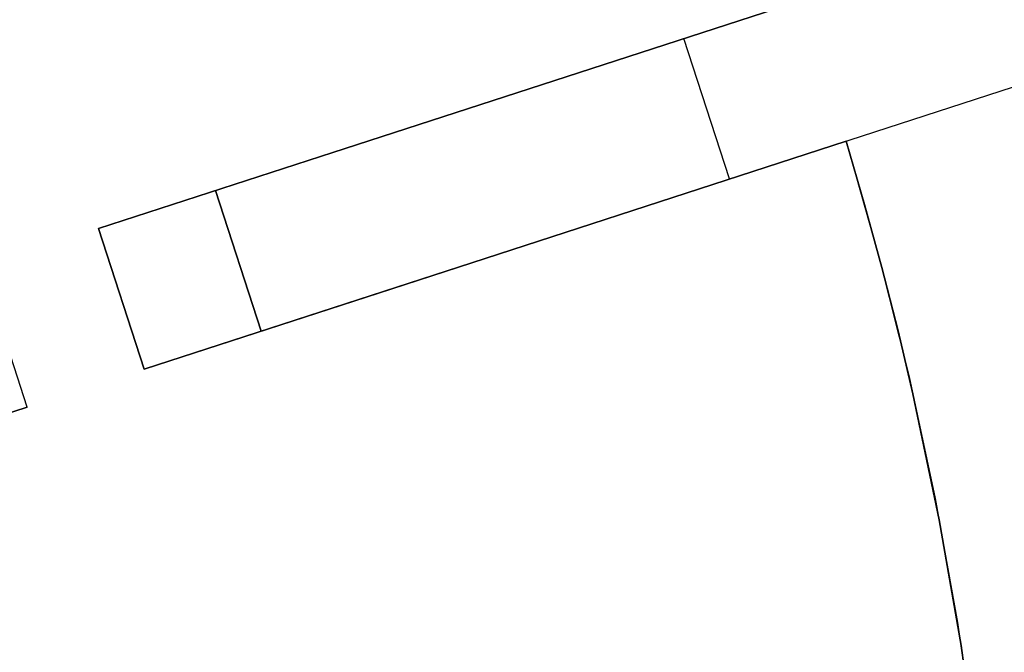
# Model space of a CAD drawing. Header units: millimetres. Extents: x 390 to 1070, y -130 to 550.
# Tile 51 of 57: x 950 to 1030, y 255 to 307. Entities that reach past the tile are written whole.
import ezdxf

# ---------------------------------------------------------------- set-up
doc = ezdxf.new("R2010")
doc.units = ezdxf.units.MM

msp = doc.modelspace()

# ---------------------------------------------------------------- linework, layer by layer
for points in [[(1051.505, 320.772), (956.399, 289.87)], [(1055.213, 309.359), (960.108, 278.458)], [(1013.406, 308.393), (975.421, 296.051)], [(975.421, 296.051), (1013.406, 308.393)], [(1013.406, 308.393), (975.421, 296.051)], [(975.421, 296.051), (1013.406, 308.393)], [(1013.406, 308.393), (975.421, 296.051)], [(975.421, 296.051), (1013.406, 308.393)], [(1007.66, 293.909), (1003.952, 305.321)], [(1007.66, 293.909), (1003.952, 305.321)], [(979.129, 284.638), (1017.114, 296.98)], [(1017.114, 296.98), (979.129, 284.638)], [(979.129, 284.638), (1017.114, 296.98)], [(1017.114, 296.98), (979.129, 284.638)], [(979.129, 284.638), (1017.114, 296.98)], [(1017.114, 296.98), (979.129, 284.638)], [(1017.114, 296.98), (1019.815, 287.505), (1022.234, 277.82), (1024.352, 267.937), (1026.157, 257.866), (1027.632, 247.622), (1028.763, 237.219), (1029.195, 231.962), (1029.536, 226.672), (1029.785, 221.351), (1029.94, 216)], [(1017.114, 296.98), (1019.815, 287.505), (1022.234, 277.82), (1024.352, 267.937), (1026.157, 257.866), (1027.632, 247.622), (1028.763, 237.219), (1029.195, 231.962), (1029.536, 226.672), (1029.785, 221.351), (1029.94, 216)], [(1017.114, 296.98), (1018.62, 291.844), (1020.028, 286.706), (1021.338, 281.569), (1022.551, 276.436), (1024.69, 266.193), (1026.453, 255.994), (1027.849, 245.859), (1028.888, 235.804), (1029.581, 225.846), (1029.94, 216)], [(1017.114, 296.98), (1018.62, 291.844), (1020.028, 286.706), (1021.338, 281.569), (1022.551, 276.436), (1024.69, 266.193), (1026.453, 255.994), (1027.849, 245.859), (1028.888, 235.804), (1029.581, 225.846), (1029.94, 216)], [(1029.94, 216), (1029.581, 225.846), (1028.888, 235.804), (1027.849, 245.859), (1026.453, 255.994), (1024.69, 266.193), (1022.551, 276.436), (1021.338, 281.569), (1020.028, 286.706), (1018.62, 291.844), (1017.114, 296.98)], [(1029.94, 216), (1029.581, 225.846), (1028.888, 235.804), (1027.849, 245.859), (1026.453, 255.994), (1024.69, 266.193), (1022.551, 276.436), (1021.338, 281.569), (1020.028, 286.706), (1018.62, 291.844), (1017.114, 296.98)], [(1017.114, 296.98), (1019.815, 287.505), (1022.234, 277.82), (1024.352, 267.937), (1026.157, 257.866), (1027.632, 247.622), (1028.763, 237.219), (1029.195, 231.962), (1029.536, 226.672), (1029.785, 221.351), (1029.94, 216)], [(1029.94, 216), (1029.581, 225.846), (1028.888, 235.804), (1027.849, 245.859), (1026.453, 255.994), (1024.69, 266.193), (1022.551, 276.436), (1021.338, 281.569), (1020.028, 286.706), (1018.62, 291.844), (1017.114, 296.98)], [(1029.94, 216), (1029.581, 225.846), (1028.888, 235.804), (1027.849, 245.859), (1026.453, 255.994), (1024.69, 266.193), (1022.551, 276.436), (1021.338, 281.569), (1020.028, 286.706), (1018.62, 291.844), (1017.114, 296.98)], [(975.421, 296.051), (956.399, 289.87)], [(956.399, 289.87), (975.421, 296.051)], [(975.421, 296.051), (956.399, 289.87)], [(956.399, 289.87), (975.421, 296.051)], [(975.421, 296.051), (956.399, 289.87)], [(956.399, 289.87), (975.421, 296.051)], [(969.618, 281.548), (965.91, 292.961)], [(969.618, 281.548), (965.91, 292.961)], [(965.91, 292.961), (969.618, 281.548)], [(965.91, 292.961), (969.618, 281.548)], [(960.108, 278.458), (956.399, 289.87)], [(960.108, 278.458), (956.399, 289.87)], [(960.108, 278.458), (956.399, 289.87)], [(960.108, 278.458), (956.399, 289.87)], [(960.108, 278.458), (956.399, 289.87)], [(960.108, 278.458), (956.399, 289.87)], [(960.108, 278.458), (956.399, 289.87)], [(960.108, 278.458), (956.399, 289.87)], [(956.399, 289.87), (960.108, 278.458)], [(956.399, 289.87), (960.108, 278.458)], [(956.399, 289.87), (960.108, 278.458)], [(956.399, 289.87), (960.108, 278.458)], [(950.597, 275.368), (946.889, 286.78)], [(950.597, 275.368), (946.889, 286.78)], [(960.108, 278.458), (979.129, 284.638)], [(979.129, 284.638), (960.108, 278.458)], [(960.108, 278.458), (979.129, 284.638)], [(979.129, 284.638), (960.108, 278.458)], [(960.108, 278.458), (979.129, 284.638)], [(979.129, 284.638), (960.108, 278.458)], [(941.087, 272.277), (950.597, 275.368)], [(950.597, 275.368), (941.087, 272.277)]]:
    msp.add_lwpolyline(points)
at = {"extrusion": (-0.309017, 0.951057, 4.59056e-15)}
msp.add_lwpolyline([(-1099.165, 161.995), (-1099.136, 163.702), (-1099.048, 165.407), (-1098.903, 167.108), (-1098.699, 168.803), (-1098.438, 170.491), (-1098.119, 172.168), (-1097.743, 173.833), (-1097.311, 175.485), (-1096.822, 177.121), (-1096.278, 178.739), (-1095.679, 180.338), (-1095.025, 181.915), (-1094.319, 183.469), (-1093.559, 184.998), (-1092.748, 186.501), (-1091.886, 187.974), (-1090.974, 189.418), (-1090.013, 190.829), (-1089.005, 192.207), (-1087.95, 193.549), (-1086.85, 194.855), (-1085.707, 196.123), (-1084.52, 197.35), (-1083.292, 198.537), (-1082.025, 199.681), (-1080.719, 200.781), (-1079.377, 201.835), (-1077.999, 202.843), (-1076.587, 203.804), (-1075.144, 204.716), (-1073.67, 205.578), (-1072.168, 206.389), (-1070.639, 207.149), (-1069.085, 207.856), (-1067.508, 208.509), (-1065.909, 209.108), (-1064.291, 209.652), (-1062.655, 210.141), (-1061.003, 210.573), (-1059.338, 210.949), (-1057.66, 211.268), (-1055.973, 211.529), (-1054.278, 211.733), (-1052.577, 211.878), (-1050.872, 211.966), (-1049.165, 211.995)], dxfattribs=at)
at = {"extrusion": (-0.309017, 0.951057, -4.80655e-15)}
msp.add_lwpolyline([(-1049.165, -388.005), (-1050.872, -387.976), (-1052.577, -387.888), (-1054.278, -387.743), (-1055.973, -387.539), (-1057.66, -387.278), (-1059.338, -386.959), (-1061.003, -386.583), (-1062.655, -386.151), (-1064.291, -385.662), (-1065.909, -385.118), (-1067.508, -384.519), (-1069.085, -383.866), (-1070.639, -383.159), (-1072.168, -382.399), (-1073.67, -381.588), (-1075.144, -380.726), (-1076.587, -379.814), (-1077.999, -378.853), (-1079.377, -377.845), (-1080.719, -376.791), (-1082.025, -375.691), (-1083.292, -374.547), (-1084.52, -373.36), (-1085.707, -372.133), (-1086.85, -370.865), (-1087.95, -369.559), (-1089.005, -368.217), (-1090.013, -366.839), (-1090.974, -365.428), (-1091.886, -363.984), (-1092.748, -362.511), (-1093.559, -361.008), (-1094.319, -359.479), (-1095.025, -357.925), (-1095.679, -356.348), (-1096.278, -354.749), (-1096.822, -353.131), (-1097.311, -351.495), (-1097.743, -349.843), (-1098.119, -348.178), (-1098.438, -346.501), (-1098.699, -344.813), (-1098.903, -343.118), (-1099.048, -341.417), (-1099.136, -339.712), (-1099.165, -338.005)], dxfattribs=at)
at = {"extrusion": (-0.309017, 0.951057, 3.82831e-16)}
msp.add_lwpolyline([(-1099.165, 161.995), (-1099.136, 163.702), (-1099.048, 165.407), (-1098.903, 167.108), (-1098.699, 168.803), (-1098.438, 170.491), (-1098.119, 172.168), (-1097.743, 173.833), (-1097.311, 175.485), (-1096.822, 177.121), (-1096.278, 178.739), (-1095.679, 180.338), (-1095.025, 181.915), (-1094.319, 183.469), (-1093.559, 184.998), (-1092.748, 186.501), (-1091.886, 187.974), (-1090.974, 189.418), (-1090.013, 190.829), (-1089.005, 192.207), (-1087.95, 193.549), (-1086.85, 194.855), (-1085.707, 196.123), (-1084.52, 197.35), (-1083.292, 198.537), (-1082.025, 199.681), (-1080.719, 200.781), (-1079.377, 201.835), (-1077.999, 202.843), (-1076.587, 203.804), (-1075.144, 204.716), (-1073.67, 205.578), (-1072.168, 206.389), (-1070.639, 207.149), (-1069.085, 207.856), (-1067.508, 208.509), (-1065.909, 209.108), (-1064.291, 209.652), (-1062.655, 210.141), (-1061.003, 210.573), (-1059.338, 210.949), (-1057.66, 211.268), (-1055.973, 211.529), (-1054.278, 211.733), (-1052.577, 211.878), (-1050.872, 211.966), (-1049.165, 211.995)], dxfattribs=at)
at = {"extrusion": (-0.309017, 0.951057, -1.69356e-15)}
msp.add_lwpolyline([(-1049.165, -388.005), (-1050.872, -387.976), (-1052.577, -387.888), (-1054.278, -387.743), (-1055.973, -387.539), (-1057.66, -387.278), (-1059.338, -386.959), (-1061.003, -386.583), (-1062.655, -386.151), (-1064.291, -385.662), (-1065.909, -385.118), (-1067.508, -384.519), (-1069.085, -383.866), (-1070.639, -383.159), (-1072.168, -382.399), (-1073.67, -381.588), (-1075.144, -380.726), (-1076.587, -379.814), (-1077.999, -378.853), (-1079.377, -377.845), (-1080.719, -376.791), (-1082.025, -375.691), (-1083.292, -374.547), (-1084.52, -373.36), (-1085.707, -372.133), (-1086.85, -370.865), (-1087.95, -369.559), (-1089.005, -368.217), (-1090.013, -366.839), (-1090.974, -365.428), (-1091.886, -363.984), (-1092.748, -362.511), (-1093.559, -361.008), (-1094.319, -359.479), (-1095.025, -357.925), (-1095.679, -356.348), (-1096.278, -354.749), (-1096.822, -353.131), (-1097.311, -351.495), (-1097.743, -349.843), (-1098.119, -348.178), (-1098.438, -346.501), (-1098.699, -344.813), (-1098.903, -343.118), (-1099.048, -341.417), (-1099.136, -339.712), (-1099.165, -338.005)], dxfattribs=at)
at = {"extrusion": (-0.309017, 0.951057, 5.45181e-15)}
msp.add_lwpolyline([(-1049.165, 211.995), (-1050.872, 211.966), (-1052.577, 211.878), (-1054.278, 211.733), (-1055.973, 211.529), (-1057.66, 211.268), (-1059.338, 210.949), (-1061.003, 210.573), (-1062.655, 210.141), (-1064.291, 209.652), (-1065.909, 209.108), (-1067.508, 208.509), (-1069.085, 207.856), (-1070.639, 207.149), (-1072.168, 206.389), (-1073.67, 205.578), (-1075.144, 204.716), (-1076.587, 203.804), (-1077.999, 202.843), (-1079.377, 201.835), (-1080.719, 200.781), (-1082.025, 199.681), (-1083.292, 198.537), (-1084.52, 197.35), (-1085.707, 196.123), (-1086.85, 194.855), (-1087.95, 193.549), (-1089.005, 192.207), (-1090.013, 190.829), (-1090.974, 189.418), (-1091.886, 187.974), (-1092.748, 186.501), (-1093.559, 184.998), (-1094.319, 183.469), (-1095.025, 181.915), (-1095.679, 180.338), (-1096.278, 178.739), (-1096.822, 177.121), (-1097.311, 175.485), (-1097.743, 173.833), (-1098.119, 172.168), (-1098.438, 170.491), (-1098.699, 168.803), (-1098.903, 167.108), (-1099.048, 165.407), (-1099.136, 163.702), (-1099.165, 161.995)], dxfattribs=at)
at = {"extrusion": (-0.309017, 0.951057, -2.6696e-15)}
msp.add_lwpolyline([(-1099.165, -338.005), (-1099.136, -339.712), (-1099.048, -341.417), (-1098.903, -343.118), (-1098.699, -344.813), (-1098.438, -346.501), (-1098.119, -348.178), (-1097.743, -349.843), (-1097.311, -351.495), (-1096.822, -353.131), (-1096.278, -354.749), (-1095.679, -356.348), (-1095.025, -357.925), (-1094.319, -359.479), (-1093.559, -361.008), (-1092.748, -362.511), (-1091.886, -363.984), (-1090.974, -365.428), (-1090.013, -366.839), (-1089.005, -368.217), (-1087.95, -369.559), (-1086.85, -370.865), (-1085.707, -372.133), (-1084.52, -373.36), (-1083.292, -374.547), (-1082.025, -375.691), (-1080.719, -376.791), (-1079.377, -377.845), (-1077.999, -378.853), (-1076.587, -379.814), (-1075.144, -380.726), (-1073.67, -381.588), (-1072.168, -382.399), (-1070.639, -383.159), (-1069.085, -383.866), (-1067.508, -384.519), (-1065.909, -385.118), (-1064.291, -385.662), (-1062.655, -386.151), (-1061.003, -386.583), (-1059.338, -386.959), (-1057.66, -387.278), (-1055.973, -387.539), (-1054.278, -387.743), (-1052.577, -387.888), (-1050.872, -387.976), (-1049.165, -388.005)], dxfattribs=at)
at = {"extrusion": (-0.309017, 0.951057, 4.63041e-15)}
msp.add_lwpolyline([(-1049.165, 211.995), (-1047.799, 212.018), (-1046.435, 212.088), (-1045.074, 212.205), (-1043.718, 212.368), (-1042.368, 212.577), (-1041.027, 212.832), (-1039.694, 213.132), (-1038.373, 213.478), (-1037.064, 213.869), (-1035.77, 214.305), (-1034.491, 214.784), (-1033.229, 215.307), (-1031.985, 215.872), (-1030.762, 216.48), (-1029.56, 217.129), (-1028.381, 217.818), (-1027.227, 218.548), (-1026.098, 219.316), (-1024.995, 220.123), (-1023.921, 220.967), (-1022.877, 221.846), (-1021.863, 222.762), (-1020.881, 223.711), (-1019.931, 224.693), (-1019.016, 225.707), (-1018.136, 226.751), (-1017.293, 227.826), (-1016.486, 228.928), (-1015.718, 230.057), (-1014.988, 231.212), (-1014.298, 232.391), (-1013.649, 233.592), (-1013.042, 234.816), (-1012.476, 236.059), (-1011.954, 237.321), (-1011.474, 238.6), (-1011.039, 239.894), (-1010.648, 241.203), (-1010.302, 242.524), (-1010.001, 243.857), (-1009.746, 245.199), (-1009.537, 246.548), (-1009.375, 247.904), (-1009.258, 249.265), (-1009.188, 250.629), (-1009.165, 251.995)], dxfattribs=at)
at = {"extrusion": (-0.309017, 0.951057, -1.08919e-14)}
msp.add_lwpolyline([(-1009.165, -428.005), (-1009.188, -426.639), (-1009.258, -425.275), (-1009.375, -423.914), (-1009.537, -422.558), (-1009.746, -421.209), (-1010.001, -419.867), (-1010.302, -418.534), (-1010.648, -417.213), (-1011.039, -415.904), (-1011.474, -414.61), (-1011.954, -413.331), (-1012.476, -412.069), (-1013.042, -410.826), (-1013.649, -409.602), (-1014.298, -408.401), (-1014.988, -407.222), (-1015.718, -406.067), (-1016.486, -404.938), (-1017.293, -403.836), (-1018.136, -402.761), (-1019.016, -401.717), (-1019.931, -400.703), (-1020.881, -399.721), (-1021.863, -398.772), (-1022.877, -397.856), (-1023.921, -396.977), (-1024.995, -396.133), (-1026.098, -395.326), (-1027.227, -394.558), (-1028.381, -393.828), (-1029.56, -393.139), (-1030.762, -392.49), (-1031.985, -391.882), (-1033.229, -391.317), (-1034.491, -390.794), (-1035.77, -390.315), (-1037.064, -389.879), (-1038.373, -389.488), (-1039.694, -389.142), (-1041.027, -388.842), (-1042.368, -388.587), (-1043.718, -388.378), (-1045.074, -388.215), (-1046.435, -388.098), (-1047.799, -388.028), (-1049.165, -388.005)], dxfattribs=at)
at = {"extrusion": (-0.309017, 0.951057, -6.94255e-16)}
msp.add_lwpolyline([(-1009.165, 251.995), (-1009.188, 250.629), (-1009.258, 249.265), (-1009.375, 247.904), (-1009.537, 246.548), (-1009.746, 245.199), (-1010.001, 243.857), (-1010.302, 242.524), (-1010.648, 241.203), (-1011.039, 239.894), (-1011.474, 238.6), (-1011.954, 237.321), (-1012.476, 236.059), (-1013.042, 234.816), (-1013.649, 233.592), (-1014.298, 232.391), (-1014.988, 231.212), (-1015.718, 230.057), (-1016.486, 228.928), (-1017.293, 227.826), (-1018.136, 226.751), (-1019.016, 225.707), (-1019.931, 224.693), (-1020.881, 223.711), (-1021.863, 222.762), (-1022.877, 221.846), (-1023.921, 220.967), (-1024.995, 220.123), (-1026.098, 219.316), (-1027.227, 218.548), (-1028.381, 217.818), (-1029.56, 217.129), (-1030.762, 216.48), (-1031.985, 215.872), (-1033.229, 215.307), (-1034.491, 214.784), (-1035.77, 214.305), (-1037.064, 213.869), (-1038.373, 213.478), (-1039.694, 213.132), (-1041.027, 212.832), (-1042.368, 212.577), (-1043.718, 212.368), (-1045.074, 212.205), (-1046.435, 212.088), (-1047.799, 212.018), (-1049.165, 211.995)], dxfattribs=at)
at = {"extrusion": (-0.309017, 0.951057, 4.03351e-16)}
msp.add_lwpolyline([(-1049.165, -388.005), (-1047.799, -388.028), (-1046.435, -388.098), (-1045.074, -388.215), (-1043.718, -388.378), (-1042.368, -388.587), (-1041.027, -388.842), (-1039.694, -389.142), (-1038.373, -389.488), (-1037.064, -389.879), (-1035.77, -390.315), (-1034.491, -390.794), (-1033.229, -391.317), (-1031.985, -391.882), (-1030.762, -392.49), (-1029.56, -393.139), (-1028.381, -393.828), (-1027.227, -394.558), (-1026.098, -395.326), (-1024.995, -396.133), (-1023.921, -396.977), (-1022.877, -397.856), (-1021.863, -398.772), (-1020.881, -399.721), (-1019.931, -400.703), (-1019.016, -401.717), (-1018.136, -402.761), (-1017.293, -403.836), (-1016.486, -404.938), (-1015.718, -406.067), (-1014.988, -407.222), (-1014.298, -408.401), (-1013.649, -409.602), (-1013.042, -410.826), (-1012.476, -412.069), (-1011.954, -413.331), (-1011.474, -414.61), (-1011.039, -415.904), (-1010.648, -417.213), (-1010.302, -418.534), (-1010.001, -419.867), (-1009.746, -421.209), (-1009.537, -422.558), (-1009.375, -423.914), (-1009.258, -425.275), (-1009.188, -426.639), (-1009.165, -428.005)], dxfattribs=at)
at = {"extrusion": (1, 0, 0)}
for points in [[(296.98, -12.005), (296.98, -0.005)], [(296.98, 79.995), (296.98, 91.995)], [(296.98, -268.005), (296.98, -256.005)], [(296.051, 225.537), (296.051, 91.995)], [(296.051, 79.995), (296.051, -0.005)], [(296.051, -12.005), (296.051, -256.005)], [(296.051, -268.005), (296.051, -401.547)], [(289.87, -268.005), (289.87, -288.005)], [(289.87, -12.005), (289.87, -256.005)], [(289.87, 79.995), (289.87, -0.005)], [(289.87, 111.995), (289.87, 91.995)], [(284.164, -268.005), (284.164, -288.005)], [(284.164, -12.005), (284.164, -256.005)], [(284.164, 79.995), (284.164, -0.005)], [(284.164, 111.995), (284.164, 91.995)], [(284.638, 225.537), (284.638, 91.995)], [(284.638, 79.995), (284.638, -0.005)], [(284.638, -12.005), (284.638, -256.005)], [(284.638, -268.005), (284.638, -401.547)], [(278.458, -288.005), (278.458, -268.005)], [(278.458, -256.005), (278.458, -12.005)], [(278.458, -0.005), (278.458, 79.995)], [(278.458, 91.995), (278.458, 111.995)]]:
    msp.add_lwpolyline(points, dxfattribs=at)
at = {"extrusion": (-0.309017, 0.951057, 1.79177e-15)}
msp.add_lwpolyline([(-1009.165, 251.995), (-1009.188, 250.629), (-1009.258, 249.265), (-1009.375, 247.904), (-1009.537, 246.548), (-1009.746, 245.199), (-1010.001, 243.857), (-1010.302, 242.524), (-1010.648, 241.203), (-1011.039, 239.894), (-1011.474, 238.6), (-1011.954, 237.321), (-1012.476, 236.059), (-1013.042, 234.816), (-1013.649, 233.592), (-1014.298, 232.391), (-1014.988, 231.212), (-1015.718, 230.057), (-1016.486, 228.928), (-1017.293, 227.826), (-1018.136, 226.751), (-1019.016, 225.707), (-1019.931, 224.693), (-1020.881, 223.711), (-1021.863, 222.762), (-1022.877, 221.846), (-1023.921, 220.967), (-1024.995, 220.123), (-1026.098, 219.316), (-1027.227, 218.548), (-1028.381, 217.818), (-1029.56, 217.129), (-1030.762, 216.48), (-1031.985, 215.872), (-1033.229, 215.307), (-1034.491, 214.784), (-1035.77, 214.305), (-1037.064, 213.869), (-1038.373, 213.478), (-1039.694, 213.132), (-1041.027, 212.832), (-1042.368, 212.577), (-1043.718, 212.368), (-1045.074, 212.205), (-1046.435, 212.088), (-1047.799, 212.018), (-1049.165, 211.995)], dxfattribs=at)
at = {"extrusion": (-0.309017, 0.951057, -6.21622e-15)}
msp.add_lwpolyline([(-1049.165, -388.005), (-1047.799, -388.028), (-1046.435, -388.098), (-1045.074, -388.215), (-1043.718, -388.378), (-1042.368, -388.587), (-1041.027, -388.842), (-1039.694, -389.142), (-1038.373, -389.488), (-1037.064, -389.879), (-1035.77, -390.315), (-1034.491, -390.794), (-1033.229, -391.317), (-1031.985, -391.882), (-1030.762, -392.49), (-1029.56, -393.139), (-1028.381, -393.828), (-1027.227, -394.558), (-1026.098, -395.326), (-1024.995, -396.133), (-1023.921, -396.977), (-1022.877, -397.856), (-1021.863, -398.772), (-1020.881, -399.721), (-1019.931, -400.703), (-1019.016, -401.717), (-1018.136, -402.761), (-1017.293, -403.836), (-1016.486, -404.938), (-1015.718, -406.067), (-1014.988, -407.222), (-1014.298, -408.401), (-1013.649, -409.602), (-1013.042, -410.826), (-1012.476, -412.069), (-1011.954, -413.331), (-1011.474, -414.61), (-1011.039, -415.904), (-1010.648, -417.213), (-1010.302, -418.534), (-1010.001, -419.867), (-1009.746, -421.209), (-1009.537, -422.558), (-1009.375, -423.914), (-1009.258, -425.275), (-1009.188, -426.639), (-1009.165, -428.005)], dxfattribs=at)
at = {"extrusion": (-0.309017, 0.951057, 1.45912e-15)}
msp.add_lwpolyline([(-1009.165, 251.995), (-1009.153, 252.678), (-1009.118, 253.36), (-1009.06, 254.04), (-1008.979, 254.718), (-1008.874, 255.393), (-1008.747, 256.064), (-1008.596, 256.73), (-1008.423, 257.391), (-1008.228, 258.045), (-1008.01, 258.693), (-1007.77, 259.332), (-1007.509, 259.963), (-1007.226, 260.585), (-1006.923, 261.196), (-1006.598, 261.797), (-1006.253, 262.387), (-1005.888, 262.964), (-1005.504, 263.529), (-1005.101, 264.08), (-1004.679, 264.617), (-1004.239, 265.139), (-1003.782, 265.646), (-1003.307, 266.137), (-1002.816, 266.612), (-1002.309, 267.069), (-1001.787, 267.509), (-1001.25, 267.931), (-1000.698, 268.334), (-1000.134, 268.719), (-999.557, 269.083), (-998.967, 269.428), (-998.366, 269.753), (-997.754, 270.056), (-997.133, 270.339), (-996.502, 270.601), (-995.862, 270.84), (-995.215, 271.058), (-994.561, 271.253), (-993.9, 271.426), (-993.234, 271.577), (-992.563, 271.704), (-991.888, 271.809), (-991.21, 271.89), (-990.53, 271.948), (-989.848, 271.983), (-989.165, 271.995)], dxfattribs=at)
at = {"extrusion": (-0.309017, 0.951057, 3.81086e-15)}
msp.add_lwpolyline([(-989.165, -448.005), (-989.848, -447.993), (-990.53, -447.958), (-991.21, -447.9), (-991.888, -447.819), (-992.563, -447.714), (-993.234, -447.587), (-993.9, -447.436), (-994.561, -447.263), (-995.215, -447.068), (-995.862, -446.85), (-996.502, -446.611), (-997.133, -446.349), (-997.754, -446.066), (-998.366, -445.763), (-998.967, -445.438), (-999.557, -445.093), (-1000.134, -444.729), (-1000.698, -444.344), (-1001.25, -443.941), (-1001.787, -443.519), (-1002.309, -443.079), (-1002.816, -442.622), (-1003.307, -442.147), (-1003.782, -441.656), (-1004.239, -441.149), (-1004.679, -440.627), (-1005.101, -440.09), (-1005.504, -439.539), (-1005.888, -438.974), (-1006.253, -438.397), (-1006.598, -437.807), (-1006.923, -437.206), (-1007.226, -436.595), (-1007.509, -435.973), (-1007.77, -435.342), (-1008.01, -434.703), (-1008.228, -434.055), (-1008.423, -433.401), (-1008.596, -432.74), (-1008.747, -432.074), (-1008.874, -431.403), (-1008.979, -430.728), (-1009.06, -430.05), (-1009.118, -429.37), (-1009.153, -428.688), (-1009.165, -428.005)], dxfattribs=at)
at = {"extrusion": (-0.309017, 0.951057, -6.54776e-15)}
msp.add_lwpolyline([(-999.165, -288.005), (-999.142, -289.371), (-999.072, -290.735), (-998.955, -292.096), (-998.792, -293.452), (-998.583, -294.801), (-998.328, -296.143), (-998.028, -297.476), (-997.682, -298.797), (-997.291, -300.106), (-996.855, -301.4), (-996.376, -302.679), (-995.853, -303.941), (-995.288, -305.184), (-994.68, -306.408), (-994.031, -307.609), (-993.342, -308.788), (-992.612, -309.943), (-991.844, -311.072), (-991.037, -312.174), (-990.193, -313.249), (-989.313, -314.293), (-988.398, -315.307), (-987.449, -316.289), (-986.467, -317.238), (-985.453, -318.154), (-984.408, -319.033), (-983.334, -319.877), (-982.232, -320.684), (-981.103, -321.452), (-979.948, -322.182), (-978.769, -322.871), (-977.567, -323.52), (-976.344, -324.128), (-975.101, -324.693), (-973.839, -325.216), (-972.56, -325.695), (-971.265, -326.131), (-969.957, -326.522), (-968.635, -326.868), (-967.303, -327.168), (-965.961, -327.423), (-964.611, -327.632), (-963.255, -327.795), (-961.895, -327.912), (-960.53, -327.982), (-959.165, -328.005)], dxfattribs=at)
at = {"extrusion": (-0.309017, 0.951057, 3.78609e-15)}
msp.add_lwpolyline([(-959.165, 151.995), (-960.53, 151.972), (-961.895, 151.902), (-963.255, 151.785), (-964.611, 151.622), (-965.961, 151.413), (-967.303, 151.158), (-968.635, 150.858), (-969.957, 150.512), (-971.265, 150.121), (-972.56, 149.685), (-973.839, 149.206), (-975.101, 148.683), (-976.344, 148.118), (-977.567, 147.51), (-978.769, 146.861), (-979.948, 146.172), (-981.103, 145.442), (-982.232, 144.674), (-983.334, 143.867), (-984.408, 143.023), (-985.453, 142.144), (-986.467, 141.228), (-987.449, 140.279), (-988.398, 139.297), (-989.313, 138.283), (-990.193, 137.239), (-991.037, 136.164), (-991.844, 135.062), (-992.612, 133.933), (-993.342, 132.778), (-994.031, 131.599), (-994.68, 130.398), (-995.288, 129.174), (-995.853, 127.931), (-996.376, 126.669), (-996.855, 125.39), (-997.291, 124.096), (-997.682, 122.787), (-998.028, 121.466), (-998.328, 120.133), (-998.583, 118.791), (-998.792, 117.442), (-998.955, 116.086), (-999.072, 114.725), (-999.142, 113.361), (-999.165, 111.995)], dxfattribs=at)
at = {"extrusion": (-0.309017, 0.951057, -4.79068e-15)}
msp.add_lwpolyline([(-1009.165, 251.995), (-1009.153, 252.678), (-1009.118, 253.36), (-1009.06, 254.04), (-1008.979, 254.718), (-1008.874, 255.393), (-1008.747, 256.064), (-1008.596, 256.73), (-1008.423, 257.391), (-1008.228, 258.045), (-1008.01, 258.693), (-1007.77, 259.332), (-1007.509, 259.963), (-1007.226, 260.585), (-1006.923, 261.196), (-1006.598, 261.797), (-1006.253, 262.387), (-1005.888, 262.964), (-1005.504, 263.529), (-1005.101, 264.08), (-1004.679, 264.617), (-1004.239, 265.139), (-1003.782, 265.646), (-1003.307, 266.137), (-1002.816, 266.612), (-1002.309, 267.069), (-1001.787, 267.509), (-1001.25, 267.931), (-1000.698, 268.334), (-1000.134, 268.719), (-999.557, 269.083), (-998.967, 269.428), (-998.366, 269.753), (-997.754, 270.056), (-997.133, 270.339), (-996.502, 270.601), (-995.862, 270.84), (-995.215, 271.058), (-994.561, 271.253), (-993.9, 271.426), (-993.234, 271.577), (-992.563, 271.704), (-991.888, 271.809), (-991.21, 271.89), (-990.53, 271.948), (-989.848, 271.983), (-989.165, 271.995)], dxfattribs=at)
at = {"extrusion": (-0.309017, 0.951057, 4.80433e-15)}
msp.add_lwpolyline([(-989.165, -448.005), (-989.848, -447.993), (-990.53, -447.958), (-991.21, -447.9), (-991.888, -447.819), (-992.563, -447.714), (-993.234, -447.587), (-993.9, -447.436), (-994.561, -447.263), (-995.215, -447.068), (-995.862, -446.85), (-996.502, -446.611), (-997.133, -446.349), (-997.754, -446.066), (-998.366, -445.763), (-998.967, -445.438), (-999.557, -445.093), (-1000.134, -444.729), (-1000.698, -444.344), (-1001.25, -443.941), (-1001.787, -443.519), (-1002.309, -443.079), (-1002.816, -442.622), (-1003.307, -442.147), (-1003.782, -441.656), (-1004.239, -441.149), (-1004.679, -440.627), (-1005.101, -440.09), (-1005.504, -439.539), (-1005.888, -438.974), (-1006.253, -438.397), (-1006.598, -437.807), (-1006.923, -437.206), (-1007.226, -436.595), (-1007.509, -435.973), (-1007.77, -435.342), (-1008.01, -434.703), (-1008.228, -434.055), (-1008.423, -433.401), (-1008.596, -432.74), (-1008.747, -432.074), (-1008.874, -431.403), (-1008.979, -430.728), (-1009.06, -430.05), (-1009.118, -429.37), (-1009.153, -428.688), (-1009.165, -428.005)], dxfattribs=at)
at = {"extrusion": (-0.309017, 0.951057, 1.98203e-15)}
msp.add_lwpolyline([(-959.165, -328.005), (-960.53, -327.982), (-961.895, -327.912), (-963.255, -327.795), (-964.611, -327.632), (-965.961, -327.423), (-967.303, -327.168), (-968.635, -326.868), (-969.957, -326.522), (-971.265, -326.131), (-972.56, -325.695), (-973.839, -325.216), (-975.101, -324.693), (-976.344, -324.128), (-977.567, -323.52), (-978.769, -322.871), (-979.948, -322.182), (-981.103, -321.452), (-982.232, -320.684), (-983.334, -319.877), (-984.408, -319.033), (-985.453, -318.154), (-986.467, -317.238), (-987.449, -316.289), (-988.398, -315.307), (-989.313, -314.293), (-990.193, -313.249), (-991.037, -312.174), (-991.844, -311.072), (-992.612, -309.943), (-993.342, -308.788), (-994.031, -307.609), (-994.68, -306.408), (-995.288, -305.184), (-995.853, -303.941), (-996.376, -302.679), (-996.855, -301.4), (-997.291, -300.106), (-997.682, -298.797), (-998.028, -297.476), (-998.328, -296.143), (-998.583, -294.801), (-998.792, -293.452), (-998.955, -292.096), (-999.072, -290.735), (-999.142, -289.371), (-999.165, -288.005)], dxfattribs=at)
at = {"extrusion": (-0.309017, 0.951057, 1.18825e-15)}
msp.add_lwpolyline([(-999.165, 111.995), (-999.142, 113.361), (-999.072, 114.725), (-998.955, 116.086), (-998.792, 117.442), (-998.583, 118.791), (-998.328, 120.133), (-998.028, 121.466), (-997.682, 122.787), (-997.291, 124.096), (-996.855, 125.39), (-996.376, 126.669), (-995.853, 127.931), (-995.288, 129.174), (-994.68, 130.398), (-994.031, 131.599), (-993.342, 132.778), (-992.612, 133.933), (-991.844, 135.062), (-991.037, 136.164), (-990.193, 137.239), (-989.313, 138.283), (-988.398, 139.297), (-987.449, 140.279), (-986.467, 141.228), (-985.453, 142.144), (-984.408, 143.023), (-983.334, 143.867), (-982.232, 144.674), (-981.103, 145.442), (-979.948, 146.172), (-978.769, 146.861), (-977.567, 147.51), (-976.344, 148.118), (-975.101, 148.683), (-973.839, 149.206), (-972.56, 149.685), (-971.265, 150.121), (-969.957, 150.512), (-968.635, 150.858), (-967.303, 151.158), (-965.961, 151.413), (-964.611, 151.622), (-963.255, 151.785), (-961.895, 151.902), (-960.53, 151.972), (-959.165, 151.995)], dxfattribs=at)
at = {"extrusion": (-0.309017, 0.951057, 4.59783e-15)}
msp.add_lwpolyline([(-989.165, 271.995), (-989.848, 271.983), (-990.53, 271.948), (-991.21, 271.89), (-991.888, 271.809), (-992.563, 271.704), (-993.234, 271.577), (-993.9, 271.426), (-994.561, 271.253), (-995.215, 271.058), (-995.862, 270.84), (-996.502, 270.601), (-997.133, 270.339), (-997.754, 270.056), (-998.366, 269.753), (-998.967, 269.428), (-999.557, 269.083), (-1000.134, 268.719), (-1000.698, 268.334), (-1001.25, 267.931), (-1001.787, 267.509), (-1002.309, 267.069), (-1002.816, 266.612), (-1003.307, 266.137), (-1003.782, 265.646), (-1004.239, 265.139), (-1004.679, 264.617), (-1005.101, 264.08), (-1005.504, 263.529), (-1005.888, 262.964), (-1006.253, 262.387), (-1006.598, 261.797), (-1006.923, 261.196), (-1007.226, 260.585), (-1007.509, 259.963), (-1007.77, 259.332), (-1008.01, 258.693), (-1008.228, 258.045), (-1008.423, 257.391), (-1008.596, 256.73), (-1008.747, 256.064), (-1008.874, 255.393), (-1008.979, 254.718), (-1009.06, 254.04), (-1009.118, 253.36), (-1009.153, 252.678), (-1009.165, 251.995)], dxfattribs=at)
at = {"extrusion": (-0.309017, 0.951057, -2.80952e-15)}
msp.add_lwpolyline([(-1009.165, -428.005), (-1009.153, -428.688), (-1009.118, -429.37), (-1009.06, -430.05), (-1008.979, -430.728), (-1008.874, -431.403), (-1008.747, -432.074), (-1008.596, -432.74), (-1008.423, -433.401), (-1008.228, -434.055), (-1008.01, -434.703), (-1007.77, -435.342), (-1007.509, -435.973), (-1007.226, -436.595), (-1006.923, -437.206), (-1006.598, -437.807), (-1006.253, -438.397), (-1005.888, -438.974), (-1005.504, -439.539), (-1005.101, -440.09), (-1004.679, -440.627), (-1004.239, -441.149), (-1003.782, -441.656), (-1003.307, -442.147), (-1002.816, -442.622), (-1002.309, -443.079), (-1001.787, -443.519), (-1001.25, -443.941), (-1000.698, -444.344), (-1000.134, -444.729), (-999.557, -445.093), (-998.967, -445.438), (-998.366, -445.763), (-997.754, -446.066), (-997.133, -446.349), (-996.502, -446.611), (-995.862, -446.85), (-995.215, -447.068), (-994.561, -447.263), (-993.9, -447.436), (-993.234, -447.587), (-992.563, -447.714), (-991.888, -447.819), (-991.21, -447.9), (-990.53, -447.958), (-989.848, -447.993), (-989.165, -448.005)], dxfattribs=at)
at = {"extrusion": (-0.309017, 0.951057, -4.5575e-15)}
msp.add_lwpolyline([(-959.165, -328.005), (-960.53, -327.982), (-961.895, -327.912), (-963.255, -327.795), (-964.611, -327.632), (-965.961, -327.423), (-967.303, -327.168), (-968.635, -326.868), (-969.957, -326.522), (-971.265, -326.131), (-972.56, -325.695), (-973.839, -325.216), (-975.101, -324.693), (-976.344, -324.128), (-977.567, -323.52), (-978.769, -322.871), (-979.948, -322.182), (-981.103, -321.452), (-982.232, -320.684), (-983.334, -319.877), (-984.408, -319.033), (-985.453, -318.154), (-986.467, -317.238), (-987.449, -316.289), (-988.398, -315.307), (-989.313, -314.293), (-990.193, -313.249), (-991.037, -312.174), (-991.844, -311.072), (-992.612, -309.943), (-993.342, -308.788), (-994.031, -307.609), (-994.68, -306.408), (-995.288, -305.184), (-995.853, -303.941), (-996.376, -302.679), (-996.855, -301.4), (-997.291, -300.106), (-997.682, -298.797), (-998.028, -297.476), (-998.328, -296.143), (-998.583, -294.801), (-998.792, -293.452), (-998.955, -292.096), (-999.072, -290.735), (-999.142, -289.371), (-999.165, -288.005)], dxfattribs=at)
at = {"extrusion": (-0.309017, 0.951057, 4.89139e-15)}
msp.add_lwpolyline([(-999.165, 111.995), (-999.142, 113.361), (-999.072, 114.725), (-998.955, 116.086), (-998.792, 117.442), (-998.583, 118.791), (-998.328, 120.133), (-998.028, 121.466), (-997.682, 122.787), (-997.291, 124.096), (-996.855, 125.39), (-996.376, 126.669), (-995.853, 127.931), (-995.288, 129.174), (-994.68, 130.398), (-994.031, 131.599), (-993.342, 132.778), (-992.612, 133.933), (-991.844, 135.062), (-991.037, 136.164), (-990.193, 137.239), (-989.313, 138.283), (-988.398, 139.297), (-987.449, 140.279), (-986.467, 141.228), (-985.453, 142.144), (-984.408, 143.023), (-983.334, 143.867), (-982.232, 144.674), (-981.103, 145.442), (-979.948, 146.172), (-978.769, 146.861), (-977.567, 147.51), (-976.344, 148.118), (-975.101, 148.683), (-973.839, 149.206), (-972.56, 149.685), (-971.265, 150.121), (-969.957, 150.512), (-968.635, 150.858), (-967.303, 151.158), (-965.961, 151.413), (-964.611, 151.622), (-963.255, 151.785), (-961.895, 151.902), (-960.53, 151.972), (-959.165, 151.995)], dxfattribs=at)

doc.saveas('drawing.dxf')
